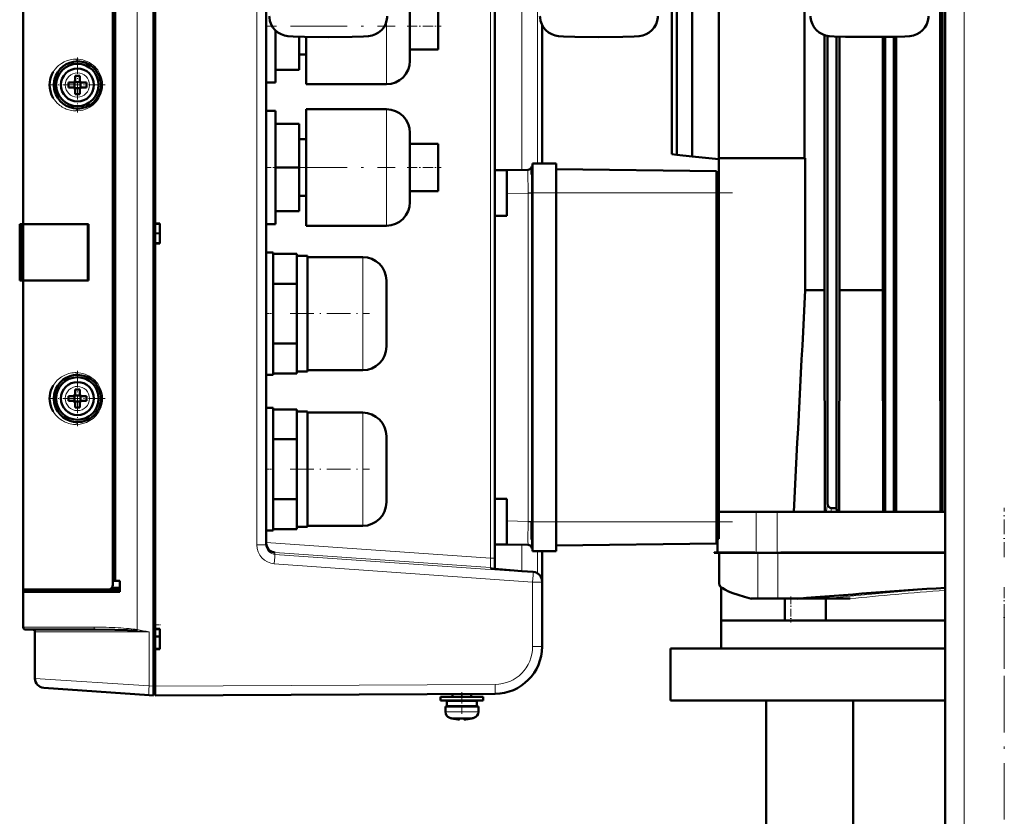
# Model space of a CAD drawing. Extents: x -1358 to 1757, y -1516 to 612.
# Tile 34 of 82: x -1220 to -1011, y 120 to 289. Entities that reach past the tile are written whole.
import ezdxf

# ---------------------------------------------------------------- set-up
doc = ezdxf.new("R2010")
doc.units = 0
doc.linetypes.add('DASHDOT', pattern=[18.5, 12, -3, 0.5, -3])

msp = doc.modelspace()

# ---------------------------------------------------------------- linework, layer by layer
at = {"color": 7, "linetype": 'DASHDOT', "lineweight": 18}
for p, q in [((-1019.73, -326), (-1019.73, 364.9)), ((-1162.58, 287.53), (-1140.38, 287.53)), ((-1162.58, 257.53), (-1140.38, 257.53)), ((-1068.83, 252.18), (-1109.63, 252.18)), ((-1068.83, 182.38), (-1109.63, 182.38)), ((-1011.23, 163.18), (-1011.23, 142.78)), ((-1011.23, 149.72), (-1011.23, 86.84))]:
    msp.add_line(p, q, dxfattribs=at)
at = {"color": 7, "lineweight": 50}
for p, q in [((-1219.23, 245.53), (-1219.23, 311.03)), ((-1200.23, 168.99), (-1200.23, 310.06)), ((-1200.23, 309.17), (-1200.23, 169.88)), ((-1199.73, 309.19), (-1199.73, 169.86)), ((-1191.63, 147.55), (-1191.63, 308.58)), ((-1191.23, 308.48), (-1191.23, 245.68)), ((-1081.73, 307.33), (-1081.73, 260.33)), ((-1080.67, 307.33), (-1080.67, 260.22)), ((-1077.39, 307.33), (-1077.39, 259.87)), ((-1071.73, 307.33), (-1071.73, 259.48)), ((-1053.59, 307.33), (-1053.59, 259.48)), ((-1024.79, 231.52), (-1024.79, 307.33)), ((-1024.3, 184.48), (-1024.3, 307.33)), ((-1023.73, -268.42), (-1023.73, 307.33)), ((-1119.23, 304.5), (-1119.23, 172.38)), ((-1119.23, 174.67), (-1119.23, 304.38)), ((-1167.73, 301.58), (-1167.73, 177.48)), ((-1167.73, 287.53), (-1167.73, 299.53)), ((-1137.23, 294.88), (-1137.23, 287.56)), ((-1131.23, 292.53), (-1131.23, 287.53)), ((-1167.73, 275.53), (-1167.73, 287.53)), ((-1165.73, 286.58), (-1165.73, 275.53)), ((-1137.23, 287.56), (-1137.23, 287.53)), ((-1137.23, 287.53), (-1137.23, 280.18)), ((-1131.23, 287.53), (-1131.23, 282.53)), ((-1109.23, 258.37), (-1109.23, 287.77)), ((-1160.73, 278.28), (-1160.73, 285.27)), ((-1159.23, 275.18), (-1159.23, 285.24)), ((-1049.37, 231.52), (-1049.37, 285.62)), ((-1048.7, 186.21), (-1048.7, 285.45)), ((-1046.77, 185.22), (-1046.77, 285.3)), ((-1046.19, 231.52), (-1046.19, 285.28)), ((-1037, 231.52), (-1037, 285.22)), ((-1036.47, 184.48), (-1036.47, 285.22)), ((-1034.67, 184.48), (-1034.67, 285.25)), ((-1034.18, 184.48), (-1034.18, 285.26)), ((-1137.23, 282.53), (-1131.23, 282.53)), ((-1207.73, 280.03), (-1207.68, 280.03)), ((-1159.23, 281.53), (-1160.73, 281.53)), ((-1204.44, 278.8), (-1204.36, 278.72)), ((-1165.73, 278.28), (-1160.73, 278.28)), ((-1212.58, 276.23), (-1212.57, 276.25)), ((-1208.36, 275.66), (-1208.37, 275.67)), ((-1207.09, 275.66), (-1208.36, 275.66)), ((-1208.36, 274.39), (-1208.36, 275.66)), ((-1208.23, 276.95), (-1208.23, 276.03)), ((-1207.23, 276.95), (-1207.23, 276.03)), ((-1207.08, 275.67), (-1207.09, 275.66)), ((-1207.09, 275.66), (-1207.09, 274.39)), ((-1208.73, 275.53), (-1209.65, 275.53)), ((-1208.73, 274.53), (-1209.65, 274.53)), ((-1208.36, 274.39), (-1208.37, 274.38)), ((-1207.09, 274.39), (-1208.36, 274.39)), ((-1208.23, 273.1), (-1208.23, 274.03)), ((-1207.23, 273.1), (-1207.23, 274.03)), ((-1207.09, 274.39), (-1207.08, 274.38)), ((-1206.73, 275.53), (-1205.8, 275.53)), ((-1205.8, 274.53), (-1206.73, 274.53)), ((-1165.73, 275.53), (-1167.73, 275.53)), ((-1159.23, 275.18), (-1142.23, 275.18)), ((-1207.67, 270.03), (-1207.73, 270.03)), ((-1204.36, 271.33), (-1204.43, 271.27)), ((-1167.73, 257.53), (-1167.73, 269.53)), ((-1165.73, 269.53), (-1167.73, 269.53)), ((-1165.73, 269.53), (-1165.73, 257.53)), ((-1159.23, 257.53), (-1159.23, 269.88)), ((-1159.23, 269.88), (-1142.23, 269.88)), ((-1165.73, 266.78), (-1160.73, 266.78)), ((-1160.73, 257.53), (-1160.73, 266.78)), ((-1159.23, 263.53), (-1160.73, 263.53)), ((-1137.23, 264.88), (-1137.23, 257.56)), ((-1137.23, 262.53), (-1131.23, 262.53)), ((-1131.23, 262.53), (-1131.23, 257.53)), ((-1080.67, 260.22), (-1081.73, 260.33)), ((-1077.39, 259.87), (-1080.67, 260.22)), ((-1071.73, 259.28), (-1077.39, 259.87)), ((-1071.73, 259.48), (-1053.42, 259.48)), ((-1071.73, 184.48), (-1071.73, 259.48)), ((-1053.42, 231.52), (-1053.42, 259.48)), ((-1167.73, 245.53), (-1167.73, 257.53)), ((-1160.73, 257.53), (-1165.73, 257.53)), ((-1165.73, 257.53), (-1165.73, 245.53)), ((-1160.73, 248.28), (-1160.73, 257.53)), ((-1159.23, 245.18), (-1159.23, 257.53)), ((-1137.23, 257.56), (-1137.23, 257.53)), ((-1137.23, 257.53), (-1137.23, 250.18)), ((-1131.23, 257.53), (-1131.23, 252.53)), ((-1119.23, 256.95), (-1116.73, 256.99)), ((-1116.73, 256.99), (-1112.2, 257.07)), ((-1116.73, 251.99), (-1116.73, 256.99)), ((-1111.48, 257.17), (-1111.48, 256.04)), ((-1111.23, 256.55), (-1111.23, 258.37)), ((-1111.23, 258.37), (-1106.23, 258.37)), ((-1106.23, 256.55), (-1106.23, 258.37)), ((-1072.23, 256.78), (-1106.23, 257.17)), ((-1072.23, 252.18), (-1072.23, 256.78)), ((-1111.23, 252.16), (-1111.23, 256.55)), ((-1106.23, 252.16), (-1106.23, 256.55)), ((-1071.73, 255.78), (-1072.23, 255.78)), ((-1159.23, 251.53), (-1160.73, 251.53)), ((-1137.23, 252.53), (-1131.23, 252.53)), ((-1116.73, 247.28), (-1116.73, 251.99)), ((-1111.23, 252.16), (-1111.23, 182.39)), ((-1106.23, 252.16), (-1106.23, 182.39)), ((-1072.23, 182.38), (-1072.23, 252.18)), ((-1165.73, 248.28), (-1160.73, 248.28)), ((-1119.23, 247.28), (-1116.73, 247.28)), ((-1219.97, 245.53), (-1219.96, 245.53)), ((-1219.97, 233.53), (-1219.97, 245.53)), ((-1219.97, 245.28), (-1219.97, 245.29)), ((-1219.97, 245.27), (-1219.97, 245.28)), ((-1219.96, 245.53), (-1219.93, 245.53)), ((-1219.96, 233.53), (-1219.96, 245.53)), ((-1219.73, 245.53), (-1219.93, 245.53)), ((-1219.73, 245.53), (-1219.73, 233.53)), ((-1219.23, 245.53), (-1219.73, 245.53)), ((-1205.36, 245.53), (-1219.23, 245.53)), ((-1218.93, 245.5), (-1219.23, 245.53)), ((-1219.23, 245.5), (-1219.23, 233.55)), ((-1219.15, 245.5), (-1219.23, 245.5)), ((-1219.03, 245.5), (-1219.15, 245.5)), ((-1219.02, 245.5), (-1218.67, 245.5)), ((-1218.85, 245.5), (-1218.93, 245.5)), ((-1218.12, 245.5), (-1218.67, 245.5)), ((-1217.28, 245.5), (-1218.12, 245.5)), ((-1212.17, 245.49), (-1215.44, 245.5)), ((-1205.36, 245.47), (-1205.5, 245.47)), ((-1205.5, 233.58), (-1205.5, 245.47)), ((-1205.36, 245.53), (-1205.36, 233.53)), ((-1191.23, 245.68), (-1190.23, 245.68)), ((-1191.23, 245.68), (-1191.23, 245.59)), ((-1191.23, 245.62), (-1191.23, 241.43)), ((-1191.23, 245.59), (-1190.23, 245.53)), ((-1191.23, 245.59), (-1191.23, 243.59)), ((-1190.23, 245.68), (-1190.23, 241.38)), ((-1165.73, 245.53), (-1167.73, 245.53)), ((-1159.23, 245.18), (-1142.23, 245.18)), ((-1191.23, 241.46), (-1191.23, 243.59)), ((-1190.23, 243.53), (-1191.23, 243.59)), ((-1190.23, 241.53), (-1191.23, 241.46)), ((-1191.23, 241.46), (-1191.23, 241.38)), ((-1191.23, 241.38), (-1191.23, 159.68)), ((-1190.23, 241.38), (-1191.23, 241.38)), ((-1167.73, 226.53), (-1167.73, 239.53)), ((-1167.73, 239.53), (-1166.23, 239.53)), ((-1166.23, 239.53), (-1166.23, 226.53)), ((-1161.23, 239.23), (-1166.23, 239.23)), ((-1161.23, 238.75), (-1161.23, 239.23)), ((-1158.93, 238.78), (-1161.23, 238.78)), ((-1161.23, 233.36), (-1161.23, 238.75)), ((-1158.93, 238.78), (-1158.93, 226.53)), ((-1147.23, 238.53), (-1158.93, 238.53)), ((-1219.97, 233.77), (-1219.97, 233.78)), ((-1219.97, 233.53), (-1219.96, 233.53)), ((-1219.96, 233.53), (-1219.93, 233.53)), ((-1219.96, 233.53), (-1219.93, 233.53)), ((-1219.73, 233.53), (-1219.93, 233.53)), ((-1219.73, 233.53), (-1219.23, 233.53)), ((-1219.23, 233.55), (-1219.15, 233.55)), ((-1219.23, 233.53), (-1218.93, 233.55)), ((-1205.36, 233.53), (-1219.23, 233.53)), ((-1219.23, 168.03), (-1219.23, 233.53)), ((-1219.15, 233.55), (-1219.03, 233.55)), ((-1219.02, 233.55), (-1218.67, 233.55)), ((-1218.67, 233.55), (-1218.12, 233.55)), ((-1212.08, 233.56), (-1208.74, 233.57)), ((-1205.5, 233.58), (-1205.36, 233.58)), ((-1166.23, 232.88), (-1161.23, 232.88)), ((-1161.23, 232.88), (-1161.23, 233.36)), ((-1161.23, 231.92), (-1161.23, 232.88)), ((-1161.23, 231.92), (-1161.23, 226.53)), ((-1142.23, 233.53), (-1142.23, 226.56)), ((-1053.42, 231.52), (-1049.37, 231.52)), ((-1049.37, 231.52), (-1049.28, 184.66)), ((-1046.27, 184.48), (-1046.19, 231.52)), ((-1046.19, 231.52), (-1037, 231.52)), ((-1036.93, 184.48), (-1037, 231.52)), ((-1024.72, 184.48), (-1024.79, 231.52)), ((-1167.73, 213.53), (-1167.73, 226.53)), ((-1166.23, 226.53), (-1166.23, 213.53)), ((-1161.23, 226.53), (-1161.23, 221.14)), ((-1158.93, 214.28), (-1158.93, 226.53)), ((-1142.23, 226.56), (-1142.23, 226.53)), ((-1142.23, 226.53), (-1142.23, 219.53)), ((-1166.23, 220.18), (-1161.23, 220.18)), ((-1161.23, 220.18), (-1161.23, 221.14)), ((-1161.23, 219.7), (-1161.23, 220.18)), ((-1161.23, 214.31), (-1161.23, 219.7)), ((-1207.73, 213.53), (-1207.68, 213.53)), ((-1166.23, 213.53), (-1167.73, 213.53)), ((-1166.23, 213.83), (-1161.23, 213.83)), ((-1161.23, 213.83), (-1161.23, 214.31)), ((-1161.23, 214.28), (-1158.93, 214.28)), ((-1158.93, 214.53), (-1147.23, 214.53)), ((-1204.44, 212.3), (-1204.36, 212.22)), ((-1212.58, 209.73), (-1212.57, 209.75)), ((-1208.73, 209.03), (-1209.65, 209.03)), ((-1208.36, 209.16), (-1208.37, 209.17)), ((-1207.09, 209.16), (-1208.36, 209.16)), ((-1208.36, 207.89), (-1208.36, 209.16)), ((-1208.23, 210.45), (-1208.23, 209.53)), ((-1207.23, 210.45), (-1207.23, 209.53)), ((-1207.08, 209.17), (-1207.09, 209.16)), ((-1207.09, 209.16), (-1207.09, 207.89)), ((-1206.73, 209.03), (-1205.8, 209.03)), ((-1208.73, 208.03), (-1209.65, 208.03)), ((-1208.36, 207.89), (-1208.37, 207.88)), ((-1207.09, 207.89), (-1208.36, 207.89)), ((-1208.23, 206.6), (-1208.23, 207.53)), ((-1207.23, 206.6), (-1207.23, 207.53)), ((-1207.09, 207.89), (-1207.08, 207.88)), ((-1205.8, 208.03), (-1206.73, 208.03)), ((-1204.36, 204.83), (-1204.43, 204.77)), ((-1167.73, 193.53), (-1167.73, 206.53)), ((-1167.73, 206.53), (-1166.23, 206.53)), ((-1166.23, 206.53), (-1166.23, 193.53)), ((-1161.23, 206.23), (-1166.23, 206.23)), ((-1161.23, 205.75), (-1161.23, 206.23)), ((-1158.93, 205.78), (-1161.23, 205.78)), ((-1161.23, 200.36), (-1161.23, 205.75)), ((-1158.93, 205.78), (-1158.93, 193.53)), ((-1147.23, 205.53), (-1158.93, 205.53)), ((-1207.67, 203.53), (-1207.73, 203.53)), ((-1142.23, 200.53), (-1142.23, 193.56)), ((-1166.23, 199.88), (-1161.23, 199.88)), ((-1161.23, 199.88), (-1161.23, 200.36)), ((-1161.23, 198.92), (-1161.23, 199.88)), ((-1161.23, 198.92), (-1161.23, 193.53)), ((-1167.73, 180.53), (-1167.73, 193.53)), ((-1166.23, 193.53), (-1166.23, 180.53)), ((-1161.23, 193.53), (-1161.23, 188.14)), ((-1158.93, 181.28), (-1158.93, 193.53)), ((-1142.23, 193.56), (-1142.23, 193.53)), ((-1142.23, 193.53), (-1142.23, 186.53)), ((-1161.23, 187.18), (-1161.23, 188.14)), ((-1166.23, 187.18), (-1161.23, 187.18)), ((-1161.23, 186.7), (-1161.23, 187.18)), ((-1161.23, 181.31), (-1161.23, 186.7)), ((-1116.73, 187.28), (-1119.23, 187.28)), ((-1116.73, 187.28), (-1116.73, 182.56)), ((-1071.73, 184.48), (-1071.73, 182.78)), ((-1071.73, 184.48), (-1066.9, 184.48)), ((-1063.84, 184.48), (-1066.9, 184.48)), ((-1059.36, 184.48), (-1063.84, 184.48)), ((-1048.9, 184.48), (-1059.36, 184.48)), ((-1048.84, 184.48), (-1048.9, 184.48)), ((-1048.79, 184.48), (-1048.84, 184.48)), ((-1048.58, 184.48), (-1048.79, 184.48)), ((-1048.26, 184.48), (-1048.58, 184.48)), ((-1047.98, 184.48), (-1048.26, 184.48)), ((-1046.67, 184.48), (-1047.98, 184.48)), ((-1046.77, 185.22), (-1046.67, 184.48)), ((-1046.67, 184.48), (-1046.59, 184.48)), ((-1036.73, 184.48), (-1046.59, 184.48)), ((-1036.47, 184.48), (-1036.73, 184.48)), ((-1034.67, 184.48), (-1036.47, 184.48)), ((-1034.67, 184.48), (-1034.41, 184.48)), ((-1024.62, 184.48), (-1034.41, 184.48)), ((-1024.3, 184.48), (-1024.62, 184.48)), ((-1024.3, 184.48), (-1023.73, 184.48)), ((-1116.73, 182.56), (-1116.73, 177.56)), ((-1111.47, 182.39), (-1111.48, 180.38)), ((-1111.23, 178), (-1111.23, 182.39)), ((-1106.23, 178), (-1106.23, 182.39)), ((-1072.23, 177.78), (-1072.23, 182.38)), ((-1071.73, 182.78), (-1071.73, 178.78)), ((-1166.23, 180.53), (-1167.73, 180.53)), ((-1166.23, 180.83), (-1161.23, 180.83)), ((-1161.23, 180.83), (-1161.23, 181.31)), ((-1161.23, 181.28), (-1158.93, 181.28)), ((-1158.93, 181.53), (-1147.23, 181.53)), ((-1111.48, 180.38), (-1111.48, 178.64)), ((-1119.23, 177.6), (-1116.73, 177.56)), ((-1116.73, 177.56), (-1112.2, 177.48)), ((-1111.23, 176.18), (-1111.23, 178)), ((-1106.23, 176.18), (-1106.23, 178)), ((-1072.23, 177.78), (-1106.23, 177.38)), ((-1071.73, 178.78), (-1072.23, 178.78)), ((-1072.04, 175.88), (-1072.04, 178.78)), ((-1111.23, 176.18), (-1106.23, 176.18)), ((-1109.23, 169.76), (-1109.23, 176.18)), ((-1072.77, 175.78), (-1072.72, 175.88)), ((-1072.6, 175.78), (-1072.77, 175.78)), ((-1072.72, 175.88), (-1072.56, 175.88)), ((-1072.6, 175.78), (-1072.56, 175.78)), ((-1072.56, 175.88), (-1072.52, 175.88)), ((-1072.56, 175.78), (-1072.49, 175.78)), ((-1072.52, 175.88), (-1072.46, 175.88)), ((-1072.49, 175.78), (-1072.34, 175.78)), ((-1072.46, 175.88), (-1072.34, 175.88)), ((-1071.37, 175.88), (-1072.34, 175.88)), ((-1072.34, 175.78), (-1071.2, 175.78)), ((-1071.67, 175.78), (-1071.52, 175.78)), ((-1071.67, 175.78), (-1071.67, 169.12)), ((-1071.52, 175.78), (-1068.72, 175.78)), ((-1071.37, 175.88), (-1070.62, 175.88)), ((-1071.2, 175.78), (-1069.73, 175.78)), ((-1070.62, 175.88), (-1069.7, 175.88)), ((-1069.73, 175.78), (-1065.53, 175.78)), ((-1069.7, 175.88), (-1065.5, 175.88)), ((-1066.27, 175.78), (-1063.5, 175.78)), ((-1065.53, 175.78), (-1064.07, 175.78)), ((-1065.5, 175.88), (-1064.09, 175.88)), ((-1064.07, 175.78), (-1064.09, 175.88)), ((-1063.84, 175.78), (-1064.07, 175.78)), ((-1059.36, 175.78), (-1063.84, 175.78)), ((-1063.5, 175.78), (-1063.5, 175.78)), ((-1063.5, 175.78), (-1059.21, 175.78)), ((-1058.7, 175.78), (-1059.36, 175.78)), ((-1058.7, 175.78), (-1056.19, 175.78)), ((-1058.62, 175.88), (-1056.18, 175.88)), ((-1056.19, 175.78), (-1040.21, 175.78)), ((-1056.18, 175.88), (-1040.2, 175.88)), ((-1023.73, 175.78), (-1044.4, 175.78)), ((-1040.21, 175.78), (-1031.79, 175.78)), ((-1040.2, 175.88), (-1035.34, 175.88)), ((-1035.34, 175.88), (-1030.48, 175.88)), ((-1031.79, 175.78), (-1023.73, 175.78)), ((-1023.73, 175.88), (-1030.48, 175.88)), ((-1119.23, 172.38), (-1119.23, 174.67)), ((-1111.08, 171.76), (-1113.52, 171.93)), ((-1200.23, 169.88), (-1199.73, 169.86)), ((-1198.73, 169.83), (-1200.23, 169.83)), ((-1199.73, 169.86), (-1198.73, 169.83)), ((-1198.73, 167.53), (-1198.73, 169.83)), ((-1109.23, 169.61), (-1109.23, 169.76)), ((-1109.23, 155.9), (-1109.23, 169.61)), ((-1071.66, 169.07), (-1071.67, 169.12)), ((-1219.23, 168.03), (-1219.23, 161.33)), ((-1219.23, 167.53), (-1219.23, 168.03)), ((-1201.17, 168.03), (-1219.23, 168.03)), ((-1219.23, 160.03), (-1219.23, 167.53)), ((-1219.23, 167.53), (-1198.73, 167.53)), ((-1218.93, 168.03), (-1218.93, 167.53)), ((-1218.93, 168.03), (-1218.76, 168.03)), ((-1201.17, 168.03), (-1198.73, 168.03)), ((-1071.64, 169.02), (-1071.66, 169.07)), ((-1071.23, 168.48), (-1071.23, 161.48)), ((-1064.86, 166.08), (-1063.5, 166.08)), ((-1063.5, 166.08), (-1063.5, 166.08)), ((-1063.5, 166.08), (-1059.21, 166.08)), ((-1059.21, 166.08), (-1055.16, 166.08)), ((-1057.77, 166.08), (-1057.77, 161.48)), ((-1055.16, 166.08), (-1048.88, 166.08)), ((-1049.09, 166.08), (-1049.09, 161.48)), ((-1048.88, 166.08), (-1048.68, 166.08)), ((-1048.68, 166.08), (-1048.26, 166.08)), ((-1048.26, 166.08), (-1046.85, 166.08)), ((-1046.85, 166.08), (-1043.91, 166.08)), ((-1071.23, 161.48), (-1023.73, 161.48)), ((-1071.23, 161.48), (-1071.23, 155.48)), ((-1057.77, 161.48), (-1057.78, 161.48)), ((-1203.99, 159.53), (-1218.73, 159.53)), ((-1216.73, 159.03), (-1216.73, 149.18)), ((-1191.23, 159.68), (-1190.23, 159.68)), ((-1191.23, 159.68), (-1191.23, 159.59)), ((-1191.23, 159.62), (-1191.23, 155.43)), ((-1191.23, 159.59), (-1190.23, 159.53)), ((-1190.23, 159.68), (-1190.23, 155.38)), ((-1191.23, 158.08), (-1190.23, 158.08)), ((-1191.23, 158.08), (-1190.23, 158.08)), ((-1191.23, 155.46), (-1191.23, 158.08)), ((-1190.23, 155.53), (-1191.23, 155.46)), ((-1191.23, 155.46), (-1191.23, 155.38)), ((-1190.23, 155.38), (-1191.23, 155.38)), ((-1191.23, 155.38), (-1191.23, 147.53)), ((-1081.98, 155.48), (-1023.73, 155.48)), ((-1081.98, 155.48), (-1081.98, 144.48)), ((-1192.54, 145.62), (-1214.87, 147.18)), ((-1191.63, 147.55), (-1191.63, 145.55)), ((-1191.63, 145.55), (-1192.54, 145.62)), ((-1191.23, 145.83), (-1191.63, 145.83)), ((-1119.17, 145.9), (-1191.23, 145.53)), ((-1126.23, 145.28), (-1130.73, 145.28)), ((-1130.73, 144.48), (-1130.73, 145.28)), ((-1126.23, 144.48), (-1130.73, 144.48)), ((-1126.23, 144.38), (-1129.38, 144.38)), ((-1129.38, 143.28), (-1129.38, 144.38)), ((-1128.23, 145.86), (-1128.23, 145.28)), ((-1128.23, 144.48), (-1128.23, 144.38)), ((-1126.23, 145.28), (-1121.73, 145.28)), ((-1126.23, 144.48), (-1121.73, 144.48)), ((-1126.23, 144.38), (-1123.08, 144.38)), ((-1124.23, 145.88), (-1124.23, 145.28)), ((-1124.23, 145.88), (-1124.23, 145.28)), ((-1124.23, 144.48), (-1124.23, 144.38)), ((-1124.23, 144.48), (-1124.23, 144.38)), ((-1123.08, 143.28), (-1123.08, 144.38)), ((-1123.08, 143.28), (-1123.08, 144.38)), ((-1121.73, 145.28), (-1121.73, 144.48)), ((-1121.73, 145.28), (-1121.73, 144.48)), ((-1081.98, 144.48), (-1023.73, 144.48)), ((-1061.73, 85.53), (-1061.73, 144.48)), ((-1043.29, 144.48), (-1043.29, 92.08)), ((-1126.23, 143.18), (-1129.73, 143.18)), ((-1129.73, 142.05), (-1129.73, 143.18)), ((-1126.23, 143.28), (-1129.38, 143.28)), ((-1128.23, 143.28), (-1128.23, 143.18)), ((-1126.23, 143.28), (-1123.08, 143.28)), ((-1126.23, 143.18), (-1122.73, 143.18)), ((-1124.23, 143.28), (-1124.23, 143.18)), ((-1124.23, 143.28), (-1124.23, 143.18)), ((-1122.73, 143.18), (-1122.73, 142.05)), ((-1122.73, 143.18), (-1122.73, 142.05)), ((-1128.16, 140.64), (-1128.15, 140.65)), ((-1126.77, 140.48), (-1126.74, 140.48)), ((-1126.73, 140.5), (-1126.73, 140.65)), ((-1125.73, 140.5), (-1125.73, 140.65)), ((-1125.29, 140.49), (-1125.46, 140.48)), ((-1125.29, 140.49), (-1125.46, 140.48)), ((-1124.3, 140.65), (-1124.3, 140.64))]:
    msp.add_line(p, q, dxfattribs=at)
at = {"color": 7, "lineweight": 18}
for p, q in [((-1195.04, 159.51), (-1195.04, 309.37)), ((-1113.54, 307.12), (-1113.54, 257.05)), ((-1110.17, 307.33), (-1110.17, 258.37)), ((-1019.73, -268.42), (-1019.73, 307.33)), ((-1120.16, 304.38), (-1120.16, 174.67)), ((-1169.72, 177.48), (-1169.72, 301.58)), ((-1142.23, 287.59), (-1142.23, 288.43)), ((-1142.23, 287.53), (-1142.23, 287.59)), ((-1142.23, 287.53), (-1142.23, 275.18)), ((-1207.7, 277.6), (-1207.73, 277.6)), ((-1210.3, 275.05), (-1210.3, 275.03)), ((-1205.15, 275), (-1205.15, 275.03)), ((-1207.75, 272.46), (-1207.73, 272.46)), ((-1142.23, 257.59), (-1142.23, 269.88)), ((-1142.23, 257.53), (-1142.23, 257.59)), ((-1142.23, 257.53), (-1142.23, 245.18)), ((-1111.48, 256.04), (-1111.48, 255.67)), ((-1116.73, 251.99), (-1112.2, 252.07)), ((-1112.2, 252.15), (-1112.2, 252.07)), ((-1112.2, 182.48), (-1112.2, 252.07)), ((-1111.47, 252.07), (-1112.2, 252.07)), ((-1111.47, 252.16), (-1111.47, 252.07)), ((-1111.23, 252.16), (-1111.47, 252.16)), ((-1111.47, 182.48), (-1111.47, 252.07)), ((-1111.23, 252.16), (-1106.23, 252.16)), ((-1072.23, 252.18), (-1106.23, 252.18)), ((-1071.73, 251.78), (-1072.23, 251.78)), ((-1219.93, 245.53), (-1219.93, 233.53)), ((-1147.23, 238.53), (-1147.23, 226.59)), ((-1147.23, 226.59), (-1147.23, 226.53)), ((-1147.23, 226.53), (-1147.23, 214.53)), ((-1207.7, 211.1), (-1207.73, 211.1)), ((-1210.3, 208.55), (-1210.3, 208.53)), ((-1205.15, 208.5), (-1205.15, 208.53)), ((-1207.75, 205.96), (-1207.73, 205.96)), ((-1147.23, 205.53), (-1147.23, 193.59)), ((-1147.23, 193.59), (-1147.23, 193.53)), ((-1147.23, 193.53), (-1147.23, 181.53)), ((-1048.7, 186.21), (-1048.9, 184.73)), ((-1063.84, 175.78), (-1063.84, 184.48)), ((-1059.36, 175.78), (-1059.36, 184.48)), ((-1048.95, 184.56), (-1049.28, 184.66)), ((-1047.87, 185.29), (-1047.98, 184.48)), ((-1116.73, 182.56), (-1112.2, 182.48)), ((-1112.2, 182.48), (-1112.2, 182.41)), ((-1111.47, 182.48), (-1112.2, 182.48)), ((-1111.47, 182.48), (-1111.47, 182.39)), ((-1111.47, 182.39), (-1111.23, 182.39)), ((-1111.23, 182.39), (-1106.23, 182.39)), ((-1072.23, 182.38), (-1106.23, 182.38)), ((-1071.73, 182.78), (-1072.23, 182.78)), ((-1167.73, 177.48), (-1169.72, 177.48)), ((-1167.73, 178), (-1120.16, 174.67)), ((-1113.54, 177.5), (-1113.54, 171.93)), ((-1111.48, 178.64), (-1111.48, 178.29)), ((-1165.87, 175.87), (-1120.16, 172.68)), ((-1165.87, 175.48), (-1165.87, 175.87)), ((-1111.08, 171.61), (-1165.87, 175.48)), ((-1110.17, 176.18), (-1110.17, 171.46)), ((-1072.6, 175.78), (-1072.56, 175.88)), ((-1072.34, 175.78), (-1072.34, 175.88)), ((-1069.73, 175.78), (-1069.7, 175.88)), ((-1065.53, 175.78), (-1065.5, 175.88)), ((-1063.5, 175.78), (-1063.5, 166.08)), ((-1063.5, 175.78), (-1063.5, 166.08)), ((-1059.21, 175.78), (-1059.21, 166.08)), ((-1056.19, 175.78), (-1056.18, 175.88)), ((-1040.21, 175.78), (-1040.2, 175.88)), ((-1111.22, 169.61), (-1166, 173.49)), ((-1120.16, 174.67), (-1120.14, 174.14)), ((-1119.23, 174.67), (-1120.16, 174.67)), ((-1120.16, 172.68), (-1120.16, 172.49)), ((-1113.52, 171.93), (-1111.08, 171.76)), ((-1111.08, 171.76), (-1111.08, 171.61)), ((-1111.22, 169.61), (-1111.22, 155.9)), ((-1109.23, 169.61), (-1111.22, 169.61)), ((-1061.56, 166.08), (-1061.54, 166.08)), ((-1043.91, 166.08), (-1043.89, 166.08)), ((-1204.2, 160.03), (-1219.23, 160.03)), ((-1216.73, 159.03), (-1192.54, 159.03)), ((-1192.54, 159.03), (-1192.54, 147.61)), ((-1109.23, 155.9), (-1111.22, 155.9)), ((-1216.73, 149.18), (-1192.54, 147.61)), ((-1192.54, 147.61), (-1191.63, 147.55)), ((-1191.23, 147.52), (-1191.63, 147.52)), ((-1119.17, 147.9), (-1191.23, 147.53)), ((-1129.73, 142.05), (-1126.23, 142.05)), ((-1126.19, 142.05), (-1126.23, 142.05)), ((-1122.73, 142.05), (-1126.19, 142.05)), ((-1126.23, 140.8), (-1128.8, 140.8)), ((-1126.2, 140.8), (-1126.23, 140.8)), ((-1123.65, 140.8), (-1126.2, 140.8))]:
    msp.add_line(p, q, dxfattribs=at)
at = {"color": 7, "linetype": 'DASHDOT', "lineweight": 18, "ltscale": 0.060013}
for p, q in [((-1165.53, 287.53), (-1167.93, 287.53)), ((-1165.53, 257.53), (-1167.93, 257.53))]:
    msp.add_line(p, q, dxfattribs=at)
at = {"color": 7, "linetype": 'DASHDOT', "lineweight": 18, "ltscale": 0.180002}
for p, q in [((-1137.83, 287.53), (-1130.63, 287.53)), ((-1137.83, 257.53), (-1130.63, 257.53))]:
    msp.add_line(p, q, dxfattribs=at)
at = {"color": 7, "linetype": 'DASHDOT', "lineweight": 18, "ltscale": 0.2925}
for p, q in [((-1207.73, 280.88), (-1207.73, 269.18)), ((-1207.73, 214.38), (-1207.73, 202.68))]:
    msp.add_line(p, q, dxfattribs=at)
at = {"color": 7, "linetype": 'DASHDOT', "lineweight": 18, "ltscale": 0.292502}
for p, q in [((-1201.88, 275.03), (-1213.58, 275.03)), ((-1201.88, 208.53), (-1213.58, 208.53))]:
    msp.add_line(p, q, dxfattribs=at)
at = {"color": 7, "linetype": 'DASHDOT', "lineweight": 18, "ltscale": 0.15}
for p, q in [((-1111.73, 252.16), (-1105.73, 252.16)), ((-1111.73, 182.39), (-1105.73, 182.39))]:
    msp.add_line(p, q, dxfattribs=at)
at = {"color": 7, "linetype": 'DASHDOT', "lineweight": 18, "ltscale": 0.045016}
for p, q in [((-1166.08, 226.53), (-1167.88, 226.53)), ((-1166.08, 193.53), (-1167.88, 193.53))]:
    msp.add_line(p, q, dxfattribs=at)
at = {"color": 7, "linetype": 'DASHDOT', "lineweight": 18, "ltscale": 0.419998}
for p, q in [((-1162.63, 226.53), (-1145.83, 226.53)), ((-1162.63, 193.53), (-1145.83, 193.53))]:
    msp.add_line(p, q, dxfattribs=at)
at = {"color": 7, "linetype": 'DASHDOT', "lineweight": 18, "ltscale": 0.261}
msp.add_line((-1011.23, 174.91), (-1011.23, 185.35), dxfattribs=at)
at = {"color": 7, "linetype": 'DASHDOT', "lineweight": 18, "ltscale": 0.19137}
msp.add_line((-1011.23, 168.49), (-1011.23, 160.84), dxfattribs=at)
at = {"color": 7, "linetype": 'DASHDOT', "lineweight": 18, "ltscale": 0.138015}
msp.add_line((-1056.48, 166.54), (-1056.48, 161.02), dxfattribs=at)
at = {"color": 7, "linetype": 'DASHDOT', "lineweight": 18, "ltscale": 0.030002}
msp.add_line((-1191.33, 160.53), (-1190.13, 160.53), dxfattribs=at)
at = {"color": 7, "linetype": 'DASHDOT', "lineweight": 18, "ltscale": 0.012015}
msp.add_line((-1191.19, 147.52), (-1191.67, 147.52), dxfattribs=at)
at = {"color": 7, "linetype": 'DASHDOT', "lineweight": 18, "ltscale": 0.114896}
msp.add_line((-1126.23, 141.66), (-1126.23, 146.26), dxfattribs=at)
at = {"color": 7, "linetype": 'DASHDOT', "lineweight": 18, "ltscale": 0.000760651}
msp.add_line((-1127.23, 140.5), (-1127.23, 140.47), dxfattribs=at)
at = {"color": 7, "linetype": 'DASHDOT', "lineweight": 18, "ltscale": 0.000957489}
msp.add_line((-1125.23, 140.5), (-1125.23, 140.46), dxfattribs=at)
at = {"color": 7, "lineweight": 50}
for points in [[(-1154.55, 285.2), (-1159.62, 285.25), (-1162.02, 285.32), (-1163.09, 285.4), (-1163.86, 285.54), (-1164.55, 285.79), (-1165.22, 286.17), (-1165.8, 286.65), (-1166.29, 287.24), (-1166.66, 287.89), (-1166.91, 288.61), (-1167.03, 289.36), (-1167.05, 289.66)], [(-1154.55, 285.2), (-1149.47, 285.25), (-1147.07, 285.32), (-1146, 285.4), (-1145.23, 285.54), (-1144.54, 285.79), (-1143.88, 286.17), (-1143.29, 286.65), (-1142.8, 287.24), (-1142.43, 287.89), (-1142.18, 288.61), (-1142.06, 289.36), (-1142.05, 289.66)], [(-1097.17, 285.2), (-1102.25, 285.25), (-1104.65, 285.32), (-1105.72, 285.4), (-1106.48, 285.54), (-1107.18, 285.79), (-1107.84, 286.17), (-1108.43, 286.66), (-1108.91, 287.24), (-1109.29, 287.9), (-1109.54, 288.61), (-1109.66, 289.36), (-1109.67, 289.66)], [(-1097.17, 285.2), (-1092.1, 285.25), (-1089.7, 285.32), (-1088.62, 285.4), (-1087.86, 285.54), (-1087.17, 285.79), (-1086.5, 286.17), (-1085.92, 286.66), (-1085.43, 287.24), (-1085.06, 287.9), (-1084.8, 288.61), (-1084.68, 289.36), (-1084.67, 289.66)], [(-1039.8, 285.21), (-1044.87, 285.25), (-1047.27, 285.32), (-1048.35, 285.4), (-1049.11, 285.54), (-1049.8, 285.79), (-1050.47, 286.17), (-1051.05, 286.66), (-1051.54, 287.24), (-1051.91, 287.9), (-1052.17, 288.61), (-1052.29, 289.36), (-1052.3, 289.66)], [(-1039.8, 285.21), (-1034.72, 285.25), (-1032.32, 285.32), (-1031.25, 285.4), (-1030.49, 285.54), (-1029.79, 285.79), (-1029.13, 286.17), (-1028.54, 286.66), (-1028.06, 287.24), (-1027.68, 287.9), (-1027.43, 288.61), (-1027.31, 289.36), (-1027.3, 289.66)], [(-1212.86, 272.26), (-1213.21, 272.97), (-1213.46, 273.71), (-1213.59, 274.46), (-1213.62, 275.03), (-1213.59, 275.6), (-1213.5, 276.17), (-1213.35, 276.72), (-1213.14, 277.26), (-1212.86, 277.79)], [(-1205.36, 245.47), (-1217.35, 245.5), (-1218.67, 245.5)], [(-1218.67, 233.55), (-1213.37, 233.56), (-1205.36, 233.58)], [(-1212.86, 205.76), (-1213.21, 206.47), (-1213.46, 207.21), (-1213.59, 207.96), (-1213.62, 208.53), (-1213.59, 209.1), (-1213.5, 209.67), (-1213.35, 210.22), (-1213.14, 210.76), (-1212.86, 211.29)], [(-1047.87, 185.29), (-1048.13, 185.35), (-1048.37, 185.49), (-1048.55, 185.7), (-1048.66, 185.94), (-1048.7, 186.21)], [(-1166.98, 176.32), (-1167.25, 176.6), (-1167.48, 176.93), (-1167.64, 177.32), (-1167.7, 177.6), (-1167.73, 177.89)], [(-1113.52, 171.93), (-1118.44, 172.31), (-1120, 172.46)], [(-1201.17, 168.03), (-1200.96, 168.05), (-1200.75, 168.13), (-1200.56, 168.25), (-1200.4, 168.42), (-1200.29, 168.63), (-1200.23, 168.99)], [(-1203.99, 159.53), (-1199.82, 159.49), (-1197.11, 159.4), (-1195.08, 159.27)], [(-1127.23, 140.5), (-1127.03, 140.48), (-1126.79, 140.48), (-1126.74, 140.48), (-1126.73, 140.49), (-1126.73, 140.49), (-1126.73, 140.49), (-1126.73, 140.5)], [(-1127.23, 140.5), (-1127.03, 140.48), (-1126.79, 140.48), (-1126.74, 140.48), (-1126.73, 140.49), (-1126.73, 140.49), (-1126.73, 140.49), (-1126.73, 140.5)], [(-1125.64, 140.47), (-1125.7, 140.48), (-1125.72, 140.49), (-1125.72, 140.49), (-1125.73, 140.49), (-1125.73, 140.5)], [(-1125.23, 140.5), (-1125.56, 140.47), (-1125.67, 140.48), (-1125.71, 140.48), (-1125.72, 140.49), (-1125.72, 140.49), (-1125.73, 140.49), (-1125.73, 140.5)], [(-1125.67, 140.48), (-1125.72, 140.49), (-1125.72, 140.49), (-1125.72, 140.49), (-1125.73, 140.5), (-1125.73, 140.5)], [(-1125.23, 140.5), (-1125.56, 140.47), (-1125.67, 140.48), (-1125.71, 140.48), (-1125.72, 140.49), (-1125.72, 140.49), (-1125.73, 140.49), (-1125.73, 140.5)]]:
    msp.add_lwpolyline(points, dxfattribs=at)
at = {"color": 7, "lineweight": 18}
for points in [[(-1212.86, 277.79), (-1212.47, 278.36), (-1212, 278.9), (-1211.72, 279.15), (-1211.1, 279.62), (-1210.55, 279.93), (-1209.91, 280.2)], [(-1204.4, 279.23), (-1204.05, 278.92), (-1203.73, 278.57), (-1203.44, 278.21), (-1203.18, 277.82), (-1202.95, 277.39), (-1202.76, 276.95), (-1202.56, 276.32), (-1202.44, 275.67), (-1202.4, 275.02), (-1202.43, 274.52), (-1202.5, 274.03), (-1202.61, 273.56), (-1202.76, 273.09), (-1202.96, 272.64), (-1203.19, 272.22), (-1203.46, 271.82), (-1203.76, 271.44), (-1204.4, 270.82)], [(-1204.4, 270.82), (-1205.08, 270.34), (-1205.81, 269.97), (-1206.56, 269.71), (-1207.12, 269.6), (-1208.01, 269.53)], [(-1112.2, 257.07), (-1112.2, 257.07), (-1112.2, 257), (-1112.21, 256.52), (-1112.2, 252.15)], [(-1212.86, 211.29), (-1212.47, 211.86), (-1212, 212.4), (-1211.72, 212.65), (-1211.1, 213.12), (-1210.55, 213.43), (-1209.91, 213.7)], [(-1204.4, 212.73), (-1204.05, 212.42), (-1203.73, 212.07), (-1203.44, 211.71), (-1203.18, 211.32), (-1202.95, 210.89), (-1202.76, 210.45), (-1202.56, 209.82), (-1202.44, 209.17), (-1202.4, 208.52), (-1202.43, 208.02), (-1202.5, 207.53), (-1202.61, 207.06), (-1202.76, 206.59), (-1202.96, 206.14), (-1203.19, 205.72), (-1203.46, 205.32), (-1203.76, 204.94), (-1204.4, 204.32)], [(-1204.4, 204.32), (-1205.08, 203.84), (-1205.81, 203.47), (-1206.56, 203.21), (-1207.12, 203.1), (-1208.01, 203.03)], [(-1048.9, 184.73), (-1048.91, 184.74), (-1048.91, 184.74), (-1048.91, 184.74), (-1048.91, 184.74), (-1048.91, 184.74), (-1048.92, 184.73), (-1048.93, 184.68), (-1048.94, 184.6), (-1048.95, 184.56)], [(-1112.2, 182.41), (-1112.21, 178.42), (-1112.2, 177.5), (-1112.2, 177.48), (-1112.2, 177.48)], [(-1111.48, 178.29), (-1111.47, 176.99), (-1111.47, 176.98)], [(-1120.14, 174.14), (-1120.13, 173.17), (-1120.14, 172.77)], [(-1120.14, 172.77), (-1120.15, 172.69), (-1120.15, 172.68), (-1120.15, 172.68), (-1120.16, 172.68)], [(-1120.16, 172.49), (-1120.16, 172.49), (-1120.15, 172.49), (-1120.13, 172.48), (-1119.92, 172.45), (-1117.2, 172.21), (-1113.52, 171.93)], [(-1203.99, 159.53), (-1204.02, 159.53), (-1204.09, 159.6), (-1204.14, 159.67)], [(-1119.17, 145.9), (-1119.17, 145.91), (-1119.17, 145.92), (-1119.17, 146.02), (-1119.17, 147.9)]]:
    msp.add_lwpolyline(points, dxfattribs=at)
at = {"color": 7, "lineweight": 50}
for centre in [(-1207.73, 275.03), (-1207.73, 208.53)]:
    msp.add_circle(centre, 4.5, dxfattribs=at)
for centre, radius, start, end in [((-1207.73, 275.03), 5, 90, 165.8165), ((-1207.73, 275.03), 5, 48.9222, 89.4577), ((-1142.23, 280.18), 5, 270, 0), ((-1207.73, 275.03), 3.5, 90, 360), ((-1207.73, 275.03), 3.5, 360, 90), ((-1207.73, 275.03), 5, 312.3876, 47.6213), ((-1207.73, 275.03), 4.99, 166.1188, 180.0123), ((-1208.73, 276.03), 0.5, 270, 360), ((-1207.73, 259.82), 17.14, 89.9996, 91.6715), ((-1207.73, 259.86), 17.1, 88.3267, 90.0022), ((-1206.73, 276.03), 0.5, 180, 270), ((-1207.72, 275.03), 5.01, 180.0085, 194.198), ((-1207.73, 275.03), 5, 194.2104, 270), ((-1192.52, 275.03), 17.13, 178.3286, 181.6729), ((-1208.73, 274.03), 0.5, 0, 90), ((-1206.73, 274.03), 0.5, 90, 180), ((-1222.9, 275.03), 17.1, 359.9978, 1.6733), ((-1222.9, 275.03), 17.1, 358.3267, 0.0022), ((-1207.73, 290.23), 17.14, 268.3285, 270.0004), ((-1207.73, 290.2), 17.1, 269.9978, 271.6733), ((-1207.73, 275.03), 5, 270.6772, 311.2128), ((-1142.23, 264.88), 5, 360, 90), ((-1112.21, 257.87), 0.8, 271, 338.294), ((-1101.92, 257.21), 9.56, 177.8242, 180.2818), ((-1110.73, 257.28), 0.8, 128.6822, 158.3192), ((-1142.23, 250.18), 5, 270, 0), ((-1220.95, -4095.74), 4341.24, 89.79613, 89.9747), ((-1216.24, -2337.26), 2582.76, 89.75865, 89.88697), ((-1147.23, 233.53), 5, 0, 90), ((-1220.94, 4572.61), 4339.05, 270.02526, 270.20392), ((35604.44, -1700.51), 36708.74, 176.983042, 177.056576), ((-1147.23, 219.53), 5, 270, 360), ((-1207.73, 208.53), 5, 90, 165.8165), ((-1207.73, 208.53), 5, 48.9222, 89.4577), ((-1207.73, 208.53), 3.5, 90, 360), ((-1207.73, 208.53), 3.5, 360, 90), ((-1207.73, 208.53), 5, 312.3876, 47.6213), ((-1207.73, 208.53), 4.99, 166.1187, 180.0031), ((-1192.52, 208.53), 17.13, 178.3286, 181.6729), ((-1208.73, 209.53), 0.5, 270, 360), ((-1207.73, 193.32), 17.14, 89.9996, 91.6715), ((-1207.73, 193.36), 17.1, 88.3267, 90.0022), ((-1206.73, 209.53), 0.5, 180, 270), ((-1222.9, 208.53), 17.1, 359.9978, 1.6733), ((-1207.72, 208.53), 5.01, 179.9992, 194.198), ((-1207.73, 208.53), 5, 194.2104, 270), ((-1208.73, 207.53), 0.5, 0, 90), ((-1206.73, 207.53), 0.5, 90, 180), ((-1222.9, 208.53), 17.1, 358.3267, 0.0022), ((-1207.73, 223.73), 17.14, 268.3285, 270.0004), ((-1207.73, 223.7), 17.1, 269.9978, 271.6733), ((-1207.73, 208.53), 5, 270.6772, 311.2128), ((-1147.23, 200.53), 5, 0, 90), ((-1147.23, 186.53), 5, 270, 360), ((-1049.48, 184.66), 0.197, 293.9012, 359.7461), ((-1049.4, 184.73), 0.478, 327.7517, 346.4343), ((-1049.44, 184.75), 0.543, 329.2877, 357.3503), ((-1008.86, 783.31), 599.28, 266.26835, 266.37326), ((-1165.7, 177.89), 2.03, 180.0999, 230.9395), ((-1112.21, 176.68), 0.8, 21.706, 89), ((-1165.68, 177.91), 2.05, 230.8485, 264.7818), ((-1110.73, 177.27), 0.8, 201.6808, 231.3178), ((-1057.25, 174.83), 1.73, 142.4773, 146.5549), ((-1111.23, 169.76), 2, 0.0034, 85.908), ((-1209.23, 522.07), 353.83, 271.4214, 271.7013), ((-875.1, -2047.72), 2221.1, 93.83679, 94.64982), ((-1218.73, 160.03), 0.5, 180, 270), ((-1217.23, 159.03), 0.5, 0, 90), ((-1119.23, 155.9), 10, 270.3, 360), ((-1214.73, 149.18), 2, 180, 266), ((-1119.18, 155.81), 9.9, 294.0035, 297.7418), ((-1128.43, 142.05), 1.3, 180, 253.3985), ((-1124.03, 142.05), 1.3, 286.6016, 360), ((-1124.03, 142.05), 1.3, 286.6016, 360), ((-1126.23, 149.43), 9, 253.3985, 257.6222), ((-1126.23, 149.43), 9, 253.3985, 257.6222), ((-1126.23, 149.43), 8.99, 257.6508, 263.6103), ((-1126.23, 149.43), 8.99, 257.6503, 263.6107), ((-1126.23, 149.43), 8.99, 257.6508, 263.6103), ((-1126.23, 149.43), 8.99, 257.6503, 263.6107), ((-1126.79, 144.28), 3.8, 263.4188, 267.7154), ((-1126.79, 144.28), 3.8, 263.4188, 267.7154), ((-1126.23, 150.54), 9.9, 267.106, 272.8938), ((-1126.23, 150.54), 9.9, 267.1058, 272.8956), ((-1126.23, 150.54), 9.9, 267.106, 272.8938), ((-1126.23, 150.54), 9.9, 267.1058, 272.8956), ((-1126.23, 149.43), 8.99, 276.3893, 282.3497), ((-1126.23, 149.43), 8.99, 276.3893, 282.3497), ((-1126.23, 149.43), 8.99, 276.3893, 282.3497), ((-1126.23, 149.43), 8.99, 276.3893, 282.3497), ((-1126.23, 149.43), 9, 282.3778, 286.6016), ((-1126.23, 149.43), 9, 282.3778, 286.6016)]:
    msp.add_arc(centre, radius, start, end, dxfattribs=at)
at = {"color": 7, "lineweight": 18}
for centre, radius, start, end in [((-1208.01, 274.83), 5.7, 95.8583, 109.4357), ((-1208.06, 275.77), 4.75, 89.3638, 96.4339), ((-1207.16, 280.53), 0.851, 179.8972, 191.0209), ((-1208, 274.84), 5.68, 50.5802, 90.0619), ((-1207.73, 275.03), 2.57, 90, 179.4706), ((-1207.73, 275.03), 2.57, 0, 89.4706), ((-1207.73, 275.03), 2.57, 180, 269.4706), ((-1207.73, 275.03), 2.57, 270, 359.4706), ((-1208.23, 274.98), 5.37, 210.4158, 229.7387), ((-1208.14, 275.01), 5.45, 229.2293, 242.0918), ((-1208.16, 274.89), 5.33, 241.6531, 250.8184), ((-1208.01, 275.22), 5.7, 250.5611, 264.147), ((-1208.06, 274.28), 4.76, 263.5648, 270.6311), ((-1207.16, 269.53), 0.851, 168.9838, 180.1015), ((-1112.21, 257.87), 0.8, 271.0178, 338.306), ((-252.84, 255.57), 858.63, 179.99292, 180.22725), ((-1112.25, 278.94), 26.79, 270.1045, 271.6643), ((-1208.01, 208.33), 5.7, 95.8583, 109.4357), ((-1208.06, 209.27), 4.75, 89.3638, 96.4339), ((-1208, 208.34), 5.68, 50.5802, 90.0619), ((-1207.16, 214.03), 0.851, 179.8972, 191.0209), ((-1207.73, 208.53), 2.57, 90, 179.4706), ((-1207.73, 208.53), 2.57, 0, 89.4706), ((-1207.73, 208.53), 2.57, 180, 269.4706), ((-1207.73, 208.53), 2.57, 270, 359.4706), ((-1208.23, 208.48), 5.37, 210.4158, 229.7387), ((-1208.14, 208.51), 5.45, 229.2293, 242.0918), ((-1208.16, 208.39), 5.33, 241.6531, 250.8184), ((-1208.01, 208.72), 5.7, 250.5611, 264.147), ((-1208.06, 207.78), 4.76, 263.5648, 270.6311), ((-1207.16, 203.03), 0.851, 168.9838, 180.1015), ((-1048.15, 184.91), 0.772, 193.2875, 213.8312), ((-1112.25, 155.62), 26.79, 88.3359, 89.8958), ((-1165.71, 177.48), 4, 180.019, 265.9289), ((-1165.73, 177.48), 2, 179.9999, 192.9425), ((-1112.21, 176.68), 0.8, 21.694, 88.9822), ((-1165.73, 177.48), 2, 192.937, 265.9528), ((-1069.94, 178.06), 2.6, 236.7953, 241.059), ((-1046.33, 375.55), 200.3, 274.1609, 274.5381), ((-1111.23, 169.76), 2, 0.0044, 85.9284), ((-1111.23, 169.61), 2, 0.0024, 85.9529), ((-1203.98, 65.39), 94.64, 87.052, 90.1342), ((-1203.25, 160.01), 0.95, 178.7942, 200.588), ((-1202.01, 103.76), 56.21, 84.6558, 87.0383), ((-1198.7, 137.86), 21.96, 80.4163, 84.9894), ((-1188.71, 158.37), 6.43, 169.8305, 171.9968), ((-1221.17, -129.5), 289.95, 84.3338, 84.8376), ((-1218.76, 29.53), 132.13, 78.5523, 79.6562), ((-1119.22, 155.9), 8, 270.2986, 0.0015)]:
    msp.add_arc(centre, radius, start, end, dxfattribs=at)
for centre, major_axis, ratio, start_param, end_param in [((-1207.73, 280.53), (0, -0.5), 0.568672, 5.046404, 6.2835), ((-1207.73, 269.53), (0, -0.5), 0.568669, 3.141358, 4.378357), ((-1207.73, 214.03), (0, -0.5), 0.568672, 5.046404, 6.2835), ((-1207.73, 203.03), (0, -0.5), 0.568669, 3.141358, 4.378357), ((-1166.01, 173.49), (-0.14, -2), 0.005223, 1.571166, 3.129036), ((-1120.23, 171.68), (-1, 0), 0.999921, 3.964999, 4.641705), ((-1120.23, 171.49), (1, 0), 0.999921, 1.306905, 1.500113), ((-1111.23, 169.61), (-0.14, -2), 0.005223, 1.571166, 3.129036), ((-1011.33, 165.48), (60.39, 3.75), 0.061552, 1.773755, 2.237965), ((-1011.22, 164.97), (60.01, 3.76), 0.062141, 1.776821, 2.142598), ((-1192.4, 147.61), (-0.14, -2), 0.069587, 4.717255, 6.283185)]:
    msp.add_ellipse(centre, major_axis=major_axis, ratio=ratio, start_param=start_param, end_param=end_param, dxfattribs=at)
at = {"color": 7, "lineweight": 50}
for centre, major_axis, ratio, start_param, end_param in [((-926.35, 160.23), (145.32, -9.02), 0.061552, 3.166646, 3.452939), ((-1191.24, 147.53), (0.01, -2), 0.005236, 0, 1.570769)]:
    msp.add_ellipse(centre, major_axis=major_axis, ratio=ratio, start_param=start_param, end_param=end_param, dxfattribs=at)

doc.saveas('drawing.dxf')
